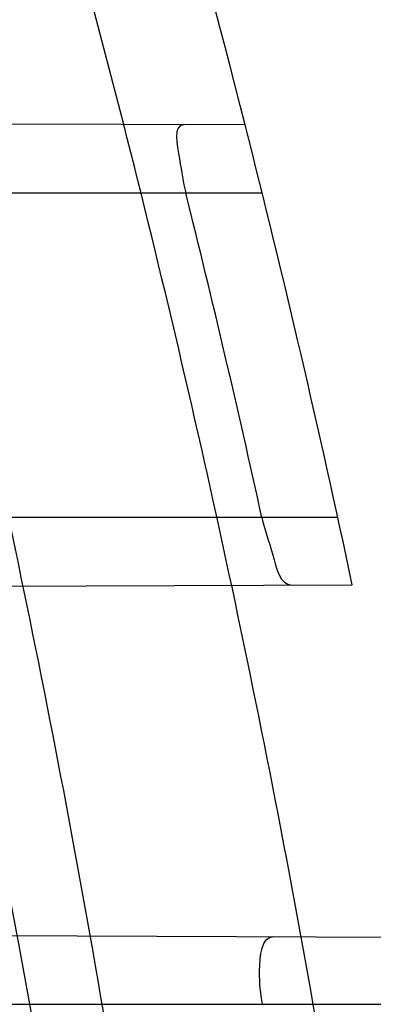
# Model space of a CAD drawing. Header units: millimetres. Extents: x 0 to 297, y 0 to 210.
# Tile 44 of 256: x 141.7453 to 141.76, y 90.9256 to 90.9665. Entities that reach past the tile are written whole.
import ezdxf

# ---------------------------------------------------------------- set-up
doc = ezdxf.new("R2010")
doc.units = ezdxf.units.MM
doc.header["$LTSCALE"] = 16.335
doc.layers.get('0').update_dxf_attribs({"linetype": 'CONTINUOUS'})
for name, color, linetype in [('01_GLOBAL', 7, 'CONTINUOUS'), ('INTFCLR_1', 7, 'CONTINUOUS'), ('INTFCLR_144815', 7, 'CONTINUOUS')]:
    doc.layers.add(name, color=color, linetype=linetype)

msp = doc.modelspace()

# ---------------------------------------------------------------- linework, layer by layer
at = {"color": 7, "linetype": 'Continuous'}
msp.add_circle((142.5788034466, 92.2083412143), 3.42, dxfattribs=at)
at = {"color": 9, "linetype": 'Continuous'}
msp.add_arc((142.5788034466, 92.2083412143), 3.3761688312, 182.9674534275, 267.0325465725, dxfattribs=at)
at = {"layer": '01_GLOBAL', "color": 7, "linetype": 'Continuous'}
msp.add_circle((142.5788034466, 92.2083412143), 3.465, dxfattribs=at)
at = {"layer": 'INTFCLR_1', "color": 9, "linetype": 'Continuous'}
for p, q in [((141.7547052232, 90.96216004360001), (141.7234335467, 90.9622692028)), ((141.7233301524, 90.9593395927), (141.7554119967, 90.9593395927)), ((141.7585536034, 90.94583959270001), (141.7266979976, 90.94583959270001)), ((141.7282450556, 90.94292677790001), (141.7591567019, 90.9430346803)), ((141.7338707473, 90.92848277), (141.8107340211, 90.9282144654)), ((141.7357779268, 90.9255895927), (141.8111227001, 90.9255895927))]:
    msp.add_line(p, q, dxfattribs=at)
at = {"layer": 'INTFCLR_1', "color": 6, "linetype": 'Continuous'}
for centre, radius, start, end in [((141.273551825, 90.84008959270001), 0.5431065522, 270, 90.00000002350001), ((141.273551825, 90.84008959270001), 0.5161422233, 270, 90.00000002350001), ((141.273551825, 90.84008959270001), 0.4963968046, 11.9691311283, 14.2357984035), ((141.2739776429, 90.84009487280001), 0.4928985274, 12.3883355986, 14.0002124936)]:
    msp.add_arc(centre, radius, start, end, dxfattribs=at)
at = {"layer": 'INTFCLR_1', "color": 9, "linetype": 'Continuous'}
for centre, radius, start, end in [((141.273551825, 90.84008959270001), 0.4963968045, 14.2357984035, 17.3348347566), ((141.2778760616, 90.8400895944), 0.475632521, 346.8756062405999, 13.1243934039)]:
    msp.add_arc(centre, radius, start, end, dxfattribs=at)
for points, knots in [([(141.7564146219, 90.67214758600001), (141.7574831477, 90.6750551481), (141.7595771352, 90.68092625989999), (141.7635668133, 90.69283277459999), (141.7700402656, 90.7142045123), (141.7760428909, 90.73928884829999), (141.7800065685, 90.7617077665), (141.7816728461, 90.7731553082), (141.7825328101, 90.7797764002), (141.7845176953, 90.7963988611), (141.7865801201, 90.82480135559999), (141.786249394, 90.85831129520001), (141.7846909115, 90.8800272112), (141.783710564, 90.8900544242), (141.7829887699, 90.8967234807), (141.7807586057, 90.9147232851), (141.7756949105, 90.94354598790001), (141.7683980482, 90.97168599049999), (141.7631787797, 90.98838778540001), (141.7612158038, 90.9943618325), (141.7582294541, 91.0031618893), (141.7514922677, 91.0215597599), (141.7398577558, 91.04856209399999), (141.7266081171, 91.07407256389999), (141.7173713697, 91.0897744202), (141.7130543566, 91.096763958), (141.7101864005, 91.1013200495), (141.7024300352, 91.1133026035), (141.6894327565, 91.1316928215), (141.6713790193, 91.1540805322), (141.6560874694, 91.1708617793), (141.64540551, 91.18158825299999), (141.6394993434, 91.18726746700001), (141.6313044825, 91.1949266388), (141.6198341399, 91.2049554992), (141.6074179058, 91.2146860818), (141.5999877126, 91.21997005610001), (141.5969902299, 91.2219990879), (141.595231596, 91.2231656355), (141.5931919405, 91.2244765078), (141.5909359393, 91.2258549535), (141.5889565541, 91.22699033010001), (141.587260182, 91.2278794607), (141.5858677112, 91.2285262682), (141.5847587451, 91.228921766), (141.5839916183, 91.22910084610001), (141.5833474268, 91.229003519), (141.5832219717, 91.22839726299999), (141.5835311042, 91.22772715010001), (141.5840679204, 91.2267985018), (141.5849352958, 91.22562953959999), (141.5860911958, 91.2242042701), (141.587545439, 91.22253261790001), (141.5892822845, 91.2206136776), (141.5909074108, 91.2188652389), (141.5923395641, 91.21734229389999), (141.5948337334, 91.21470682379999), (141.5989725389, 91.2103803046), (141.6073909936, 91.20154652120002), (141.6165855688, 91.19163585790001), (141.6249614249, 91.18216354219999), (141.6301387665, 91.17614023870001), (141.6384641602, 91.1662523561), (141.6512098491, 91.1502285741), (141.6679191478, 91.126915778), (141.680013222, 91.107884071), (141.6879313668, 91.094337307), (141.6933038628, 91.08480936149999), (141.702572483, 91.0674180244), (141.7149508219, 91.0411554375), (141.7234902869, 91.0192594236), (141.7274621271, 91.00790684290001)], [0, 0, 0, 0, 0.0103790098, 0.0208837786, 0.0420711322, 0.08518383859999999, 0.1071959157, 0.1183352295, 0.1239409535, 0.1295662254, 0.1744257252, 0.2192335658, 0.2417179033, 0.2473538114, 0.2529901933, 0.2641930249, 0.3081221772, 0.3509242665, 0.3614865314, 0.3667493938, 0.3719931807, 0.3926229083, 0.4323809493, 0.4704125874, 0.488853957, 0.4934075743, 0.4979380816, 0.506891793, 0.541232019, 0.5733300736, 0.6031972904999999, 0.6172524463, 0.624045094, 0.6306497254, 0.6548348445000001, 0.6750681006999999, 0.6834748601, 0.6853777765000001, 0.68719583, 0.6905456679, 0.6935010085, 0.6960526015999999, 0.698191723, 0.6999112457, 0.7012080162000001, 0.7020916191, 0.7026257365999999, 0.703100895, 0.7038825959, 0.7050751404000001, 0.7066972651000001, 0.7087491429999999, 0.7112254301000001, 0.7141189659, 0.7174213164, 0.7192231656, 0.7211235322, 0.729579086, 0.7392841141, 0.7620097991, 0.7748694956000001, 0.7816475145, 0.7886215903, 0.818178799, 0.8502213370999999, 0.88468242, 0.8936821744, 0.9027945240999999, 0.9213302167, 0.9597016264, 1, 1, 1, 1]), ([(141.589474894, 91.22708959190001), (141.5901302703, 91.2270894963), (141.5934664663, 91.2257697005), (141.5972968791, 91.2235292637), (141.6010154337, 91.2211904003), (141.6028021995, 91.2200263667), (141.6058484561, 91.21800314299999), (141.6133970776, 91.21273816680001), (141.6260174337, 91.20304741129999), (141.6376862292, 91.1930563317), (141.6460232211, 91.1854269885), (141.6520280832, 91.1797738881), (141.6628847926, 91.1691018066), (141.6784293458, 91.15240674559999), (141.6967876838, 91.1301309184), (141.7100118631, 91.1118246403), (141.7179037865, 91.099896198), (141.7208202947, 91.09536318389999), (141.7252087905, 91.0884116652), (141.734595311, 91.0728013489), (141.748064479, 91.04743455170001), (141.7598995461, 91.0205684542), (141.766753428, 91.0022608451), (141.7697904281, 90.99350690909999), (141.7717861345, 90.9875658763), (141.7770905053, 90.9709626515), (141.7845086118, 90.94298471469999), (141.7896594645, 90.91431187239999), (141.7919274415, 90.89640779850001), (141.7926613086, 90.8897756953), (141.793657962, 90.87980496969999), (141.795242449, 90.8582113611), (141.7955788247, 90.82488434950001), (141.7934815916, 90.79663997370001), (141.7914638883, 90.7801127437), (141.7905895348, 90.7735282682), (141.788895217, 90.7621430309), (141.7848639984, 90.73984187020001), (141.7787596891, 90.71489416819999), (141.7721799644, 90.6936469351), (141.768123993, 90.6818069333), (141.7659952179, 90.6759685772), (141.7649089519, 90.6730772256)], [0, 0, 0, 0, 0.0031306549, 0.0166311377, 0.0214593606, 0.0240790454, 0.0268205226, 0.0389267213, 0.0680356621, 0.1027866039, 0.1122691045, 0.1220183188, 0.1421809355, 0.1849822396, 0.2309158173, 0.2799873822, 0.2927706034, 0.2992370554, 0.3057353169, 0.3320403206, 0.3862319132, 0.4428084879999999, 0.4721383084, 0.4795908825, 0.487069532, 0.5020757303, 0.5628487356, 0.6251729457, 0.6410612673, 0.6490543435, 0.6570463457, 0.6889269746, 0.7524526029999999, 0.8160592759, 0.8240370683, 0.8319876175, 0.8477879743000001, 0.8790177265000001, 0.9402188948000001, 0.970317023, 0.9852457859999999, 1, 1, 1, 1]), ([(141.7274621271, 91.00790684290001), (141.7315912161, 90.9961048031), (141.7390893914, 90.97185256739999), (141.7462276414, 90.94067982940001), (141.7497519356, 90.91986040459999), (141.7511690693, 90.91003879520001), (141.7520562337, 90.903430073), (141.7542266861, 90.88522496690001), (141.7563129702, 90.8552042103), (141.7560193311, 90.8250769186), (141.75492511, 90.80665849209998), (141.7544248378, 90.79993719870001), (141.7535799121, 90.7899339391), (141.7512498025, 90.76863348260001), (141.7458257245, 90.73651859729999), (141.7391945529, 90.7098498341), (141.7346932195, 90.69454437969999), (141.7328673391, 90.6885424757), (141.7295794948, 90.67824709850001), (141.7226337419, 90.6583743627), (141.7115361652, 90.63128552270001), (141.7001192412, 90.60802526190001), (141.6927555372, 90.5944485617), (141.6900841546, 90.589659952), (141.6861147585, 90.582673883), (141.6775648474, 90.56827510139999), (141.6639972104, 90.5475548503), (141.6473654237, 90.5249373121), (141.6353721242, 90.510182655), (141.6284582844, 90.5020841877), (141.6258517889, 90.4990615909), (141.6214530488, 90.49403413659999), (141.6133270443, 90.48498786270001), (141.6044845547, 90.4755649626), (141.5965053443, 90.4672222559), (141.5917239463, 90.4622035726), (141.5879282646, 90.458105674), (141.5854794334, 90.455268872), (141.5841304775, 90.4534756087), (141.5835709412, 90.4525240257), (141.5832318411, 90.4518413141), (141.5833749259, 90.4509528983), (141.5852684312, 90.45133920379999), (141.5873513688, 90.45233756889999), (141.5911230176, 90.4543766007), (141.5947207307, 90.45666834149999), (141.5976748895, 90.4586369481), (141.5995705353, 90.45994039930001), (141.602756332, 90.46217006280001), (141.6078515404, 90.4659004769), (141.6149715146, 90.47143524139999), (141.62561538, 90.4801941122), (141.6351418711, 90.48873792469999), (141.6434777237, 90.4967321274), (141.649452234, 90.502628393), (141.6602195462, 90.51373015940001), (141.6755659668, 90.5310421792), (141.6935858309, 90.5540599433), (141.7064887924, 90.5729162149), (141.7141583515, 90.5851797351), (141.7169899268, 90.589838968), (141.721250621, 90.59698783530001), (141.7303494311, 90.61303956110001), (141.743335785, 90.63909440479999), (141.7522698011, 90.66086912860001), (141.7564146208, 90.6721475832)], [0, 0, 0, 0, 0.0419354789, 0.08505031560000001, 0.1071497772, 0.1127379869, 0.1183317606, 0.1295131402, 0.1742263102, 0.2191466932, 0.230445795, 0.2361065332, 0.241751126, 0.2641147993, 0.3079545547, 0.3508736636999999, 0.3561840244, 0.3614616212, 0.3719139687, 0.3924297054, 0.4320526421, 0.4700131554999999, 0.4792642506, 0.483852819, 0.4884035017, 0.5062126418, 0.5400088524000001, 0.5714206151, 0.6003317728, 0.6037560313, 0.6071340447, 0.6137178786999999, 0.6261602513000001, 0.6479155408, 0.6570536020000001, 0.6648783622, 0.6711643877, 0.6757843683, 0.6774462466, 0.6786751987, 0.6794900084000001, 0.6799813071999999, 0.6813020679, 0.6842478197, 0.6888651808, 0.6950795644, 0.6987591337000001, 0.70073729, 0.7027989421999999, 0.7117993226, 0.7219139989, 0.7330405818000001, 0.7580265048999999, 0.7648041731, 0.7717766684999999, 0.7861782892, 0.816667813, 0.8493175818, 0.8841610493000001, 0.8932352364, 0.8978283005, 0.9024468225, 0.9211469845, 0.9596997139, 1, 1, 1, 1]), ([(141.5894748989, 90.4530895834), (141.5892979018, 90.4530896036), (141.5888645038, 90.453175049), (141.5888868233, 90.45395412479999), (141.5893505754, 90.4547556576), (141.5901524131, 90.4559470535), (141.5913747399, 90.4574296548), (141.5929802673, 90.4592514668), (141.5949656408, 90.4613878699), (141.5971947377, 90.4637206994), (141.5996190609, 90.4662163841), (141.6031782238, 90.46985252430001), (141.6105296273, 90.4773399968), (141.6195432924, 90.486704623), (141.6278287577, 90.4956995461), (141.6323134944, 90.500698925), (141.6349707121, 90.50370456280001), (141.642015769, 90.5117541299), (141.6542358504, 90.5264206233), (141.6711890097, 90.54891642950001), (141.6850238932, 90.56953556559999), (141.6937443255, 90.58386952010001), (141.6977917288, 90.5908225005), (141.7005148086, 90.5955870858), (141.7080176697, 90.6090898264), (141.7196527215, 90.63222718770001), (141.7309710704, 90.65919529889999), (141.7380553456, 90.6789827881), (141.7414080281, 90.689232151), (141.74326968, 90.6952065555), (141.7478571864, 90.7104352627), (141.754617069, 90.7369742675), (141.7601493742, 90.7689508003), (141.7625257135, 90.7901596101), (141.7633872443, 90.80011831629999), (141.7638973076, 90.8068091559), (141.7650129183, 90.8251434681), (141.7653124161, 90.8551382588), (141.7631848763, 90.8850242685), (141.7609722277, 90.9031442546), (141.7600677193, 90.9097228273), (141.758622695, 90.9195008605), (141.7550282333, 90.9402318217), (141.7477475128, 90.9712699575), (141.7401050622, 90.9953997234), (141.7358975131, 91.00714062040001)], [0, 0, 0, 0, 0.0008731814, 0.0017184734, 0.0032338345, 0.0055641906, 0.008732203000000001, 0.0127298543, 0.0175349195, 0.0231216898, 0.028646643, 0.0346996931, 0.0482229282, 0.0804128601, 0.09881585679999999, 0.1085510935, 0.1135452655, 0.1186072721, 0.1613234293, 0.207686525, 0.2575125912, 0.2837456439, 0.2904463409, 0.297201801, 0.3108185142, 0.3666506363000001, 0.4248611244, 0.4549770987, 0.470314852, 0.4780577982, 0.4858479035, 0.548777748, 0.6130125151, 0.6457681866, 0.6540348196, 0.6623247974, 0.6788712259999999, 0.7446474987, 0.8101274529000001, 0.8265054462, 0.8346996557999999, 0.8428862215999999, 0.8752668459, 0.9384715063, 1, 1, 1, 1])]:
    msp.add_open_spline(points, degree=3, knots=knots, dxfattribs=at)
at = {"layer": 'INTFCLR_1', "color": 6, "linetype": 'Continuous'}
for points, knots in [([(141.6277114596, 91.22708959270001), (141.62722335, 91.22708959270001), (141.6272941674, 91.2251154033), (141.6286240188, 91.2237135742), (141.6303773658, 91.2209404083), (141.6330579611, 91.2176754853), (141.636536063, 91.21338186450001), (141.6409148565, 91.2081556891), (141.6460561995, 91.2020006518), (141.6515635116, 91.19533394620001), (141.6570035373, 91.1886267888), (141.6620669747, 91.18224014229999), (141.6667156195, 91.1762455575), (141.6709428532, 91.17066993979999), (141.6747632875, 91.16552206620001), (141.678203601, 91.1607902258), (141.6812975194, 91.15645408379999), (141.684076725, 91.1524886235), (141.6865629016, 91.14888322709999), (141.6887839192, 91.1456142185), (141.6907670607, 91.14265455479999), (141.6925435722, 91.139969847), (141.6941233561, 91.1375556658), (141.6955259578, 91.1353899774), (141.6967707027, 91.1334503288), (141.6978866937, 91.13169669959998), (141.6988796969, 91.1301244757), (141.6997620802, 91.12871811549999), (141.7005836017, 91.12740101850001), (141.7014128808, 91.12606327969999), (141.7023097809, 91.1246072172), (141.7032931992, 91.12299941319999), (141.7043734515, 91.121219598), (141.7055619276, 91.1192446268), (141.706875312, 91.1170411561), (141.7083246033, 91.11458304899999), (141.7099237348, 91.11183694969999), (141.7116817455, 91.10877663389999), (141.7136163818, 91.10535704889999), (141.7157436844, 91.1015316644), (141.7180830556, 91.0972414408), (141.7206593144, 91.0924115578), (141.7234900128, 91.0869698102), (141.726590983, 91.0808326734), (141.7299816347, 91.0738979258), (141.7336899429, 91.06602274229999), (141.7377398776, 91.05703497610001), (141.7421529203, 91.0467148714), (141.7469453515, 91.0347982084), (141.7521299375, 91.02090744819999), (141.7576364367, 91.0047235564), (141.7631009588, 90.9866925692), (141.7681397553, 90.9675743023), (141.7724835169, 90.948235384), (141.7760959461, 90.928843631), (141.7789762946, 90.9094758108), (141.7811396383, 90.8901288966), (141.78259316, 90.8708485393), (141.7833500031, 90.85161596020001), (141.7834187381, 90.8324615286), (141.782807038, 90.8133676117), (141.7815194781, 90.7943366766), (141.7795595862, 90.7753839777), (141.7769236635, 90.75647136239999), (141.7736112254, 90.7376240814), (141.7696058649, 90.7188012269), (141.7649044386, 90.700026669), (141.7595680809, 90.6815608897), (141.7539109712, 90.6643011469), (141.7483372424, 90.6489785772), (141.7431614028, 90.6358921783), (141.7384031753, 90.6246472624), (141.7340415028, 90.6149110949), (141.7300563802, 90.60642995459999), (141.7264192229, 90.5989959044), (141.7231040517, 90.5924542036), (141.7200858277, 90.5866790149), (141.7173473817, 90.581575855), (141.7148681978, 90.57706222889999), (141.7126227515, 90.5730569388), (141.7105887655, 90.5694929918), (141.7087453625, 90.56631374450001), (141.7070795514, 90.563481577), (141.705579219, 90.560962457), (141.7042282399, 90.55871863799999), (141.7030062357, 90.55670860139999), (141.701896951, 90.554899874), (141.7008702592, 90.5532389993), (141.6998448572, 90.5515926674), (141.698741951, 90.54983502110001), (141.697495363, 90.547864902), (141.6960930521, 90.5456696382), (141.6945138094, 90.5432229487), (141.6927331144, 90.5404962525), (141.6907308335, 90.5374685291), (141.6884841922, 90.5341192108), (141.6859642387, 90.5304209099), (141.6831423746, 90.52634758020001), (141.6799866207, 90.5218758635), (141.6764721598, 90.51699345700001), (141.6725652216, 90.5116795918), (141.668231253, 90.50591584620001), (141.6634587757, 90.49971750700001), (141.6582464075, 90.493104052), (141.6526341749, 90.48615232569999), (141.646910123, 90.4792048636), (141.6415439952, 90.4727739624), (141.6369559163, 90.4673043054), (141.633315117, 90.4628207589), (141.6305101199, 90.4594209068), (141.6286771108, 90.45653647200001), (141.6273060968, 90.45510292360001), (141.6272194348, 90.45308959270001), (141.6277114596, 90.45308959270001)], [0, 0, 0, 0, 0.0017146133, 0.0041239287, 0.0077631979, 0.0127375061, 0.019147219, 0.0271011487, 0.0367138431, 0.0473099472, 0.0574795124, 0.0670486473, 0.07593967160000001, 0.0841262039, 0.0916267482, 0.0984583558, 0.1046766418, 0.1103381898, 0.1154683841, 0.1200606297, 0.1242209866, 0.1279830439, 0.1313690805, 0.1343557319, 0.1370466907, 0.1394649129, 0.141657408, 0.1435788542, 0.1452969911, 0.147110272, 0.1491076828, 0.1513042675, 0.1537308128, 0.1564212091, 0.1594011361, 0.1627417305, 0.1664450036, 0.1705638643, 0.1751393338, 0.1802462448, 0.1859394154, 0.1923045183, 0.1994748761, 0.2074861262, 0.2164579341, 0.2265900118, 0.2380620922, 0.2510852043, 0.2660147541, 0.2831767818, 0.3031618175, 0.3260557, 0.3493456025, 0.3725974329, 0.3956655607, 0.4186206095, 0.4413650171, 0.4640353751, 0.4865253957, 0.5089623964, 0.531306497, 0.5536180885, 0.5759523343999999, 0.598223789, 0.6206818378, 0.6431588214, 0.6658101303, 0.6886542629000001, 0.710664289, 0.7296002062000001, 0.7459208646, 0.7600932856, 0.7724882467, 0.7833944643, 0.793008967, 0.8015592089, 0.8091555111, 0.8158987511, 0.8219029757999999, 0.8272448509, 0.832028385, 0.8363175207, 0.8401542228, 0.8435703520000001, 0.8466171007, 0.8493545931, 0.8518335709, 0.8540704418, 0.8562135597, 0.8586467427, 0.8613594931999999, 0.864403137, 0.8677972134, 0.87158895, 0.8758429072, 0.8805481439, 0.8857559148, 0.8915631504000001, 0.8979547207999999, 0.9049814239, 0.9126947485, 0.9211229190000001, 0.9303127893, 0.9401736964, 0.9507020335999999, 0.9616958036, 0.9717974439, 0.9801138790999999, 0.9868020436, 0.9920080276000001, 0.9957951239, 0.9982716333, 1, 1, 1, 1]), ([(141.6277114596, 90.45308959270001), (141.628171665, 90.45308959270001), (141.6293857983, 90.4535584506), (141.6315047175, 90.4546851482), (141.6344755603, 90.4566024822), (141.6382959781, 90.45932618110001), (141.6430293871, 90.46297042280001), (141.6486619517, 90.46758769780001), (141.6548706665, 90.47298156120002), (141.6611699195, 90.47874448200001), (141.6671157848, 90.4844418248), (141.6725640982, 90.4898702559), (141.6775235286, 90.49499331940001), (141.6820174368, 90.4997851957), (141.6860792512, 90.50424019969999), (141.6897364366, 90.50835687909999), (141.6930192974, 90.51213812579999), (141.695970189, 90.5156093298), (141.6986132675, 90.51877794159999), (141.7009775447, 90.5216603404), (141.7030883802, 90.5242738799), (141.7049778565, 90.526646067), (141.7066938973, 90.528827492), (141.7083843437, 90.53100071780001), (141.7101852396, 90.53334413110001), (141.7120971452, 90.53586602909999), (141.7139888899, 90.53839686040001), (141.7158471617, 90.5409158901), (141.7177807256, 90.5435730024), (141.719921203, 90.54655873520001), (141.7223135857, 90.5499520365), (141.7249869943, 90.55381783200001), (141.7279695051, 90.558226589), (141.7312859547, 90.56325135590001), (141.7349620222, 90.56898214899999), (141.739037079, 90.5755449), (141.7435494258, 90.58308452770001), (141.7485344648, 90.591778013), (141.7540294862, 90.6018595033), (141.760066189, 90.61360340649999), (141.766684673, 90.62742065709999), (141.7737557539, 90.64350792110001), (141.780825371, 90.6613597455), (141.7874356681, 90.68018148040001), (141.7933066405, 90.6992600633), (141.7983875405, 90.71840914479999), (141.8026952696, 90.7376081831), (141.8062277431, 90.7567556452), (141.8090134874, 90.77590353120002), (141.811058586, 90.7949702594), (141.8123825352, 90.81398619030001), (141.8129971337, 90.83293247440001), (141.8129122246, 90.8518123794), (141.8121342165, 90.87063713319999), (141.8106673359, 90.8893947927), (141.8085112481, 90.9080934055), (141.8056642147, 90.9267302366), (141.8021262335, 90.9452767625), (141.7978831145, 90.9637745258), (141.7929277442, 90.9822003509), (141.7872355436, 91.0005755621), (141.7808222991, 91.0188067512), (141.7739442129, 91.03620618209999), (141.7670434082, 91.0519657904), (141.7605810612, 91.0655293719), (141.7546880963, 91.07706645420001), (141.7493295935, 91.08696962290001), (141.7444701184, 91.0955139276), (141.7400702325, 91.1029297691), (141.7360941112, 91.1093927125), (141.7325006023, 91.1150506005), (141.7292596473, 91.12001098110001), (141.726339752, 91.12437206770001), (141.7237187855, 91.128203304), (141.7213647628, 91.13157857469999), (141.7192605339, 91.1345456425), (141.717372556, 91.1371689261), (141.7156764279, 91.13949490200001), (141.7140548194, 91.1416921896), (141.7123690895, 91.1439503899), (141.7105117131, 91.1464071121), (141.7085985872, 91.1489024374), (141.7066793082, 91.1513715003), (141.7047357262, 91.15383994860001), (141.7026024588, 91.1565116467), (141.7002196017, 91.15944934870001), (141.69755058, 91.1626834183), (141.6945697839, 91.1662275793), (141.6912418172, 91.1701004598), (141.6875371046, 91.1743119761), (141.6834171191, 91.178874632), (141.6788518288, 91.1837864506), (141.6738154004, 91.18903530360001), (141.6682758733, 91.1946010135), (141.6622344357, 91.2004349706), (141.6557918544, 91.2063757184), (141.6493931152, 91.21197413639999), (141.6435362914, 91.2168073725), (141.6386043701, 91.22062540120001), (141.6346411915, 91.223465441), (141.6315795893, 91.22545094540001), (141.6294126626, 91.22660901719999), (141.6281767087, 91.22708959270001), (141.6277114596, 91.22708959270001)], [0, 0, 0, 0, 0.0015510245, 0.0042404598, 0.008161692, 0.0134191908, 0.0200669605, 0.0282845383, 0.0379646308, 0.04778133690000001, 0.0570562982, 0.0657163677, 0.0737008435, 0.0810864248, 0.08785639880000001, 0.09401872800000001, 0.09964461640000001, 0.1047327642, 0.1093734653, 0.1135510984, 0.1172970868, 0.1206958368, 0.1237721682, 0.1266512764, 0.1299751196, 0.1337328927, 0.1373171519, 0.1406241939, 0.1442827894, 0.1483924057, 0.1530055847, 0.1582756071, 0.1642330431, 0.1709447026, 0.1785661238, 0.1871788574, 0.1969791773, 0.2081785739, 0.2209513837, 0.2356728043, 0.2526768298, 0.2725784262, 0.2948857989, 0.3173719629, 0.3397942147, 0.362144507, 0.3841260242, 0.4060931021, 0.4277499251, 0.4493238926, 0.4707068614, 0.4919794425, 0.5131973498, 0.5343237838, 0.5554641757, 0.5765947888, 0.5977467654, 0.6189899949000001, 0.6402145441, 0.6616941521, 0.6832817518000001, 0.7050322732, 0.7268136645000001, 0.7463228, 0.7630041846, 0.7774428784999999, 0.7899800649, 0.8009502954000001, 0.8105690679, 0.8190401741, 0.8265233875, 0.8331581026, 0.8390096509, 0.8442114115, 0.8488026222, 0.8528784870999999, 0.8564706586, 0.8596954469, 0.8625805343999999, 0.8656744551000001, 0.8691928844, 0.8729603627, 0.8762716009, 0.879732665, 0.8835489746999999, 0.8877941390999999, 0.8924809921, 0.8976810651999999, 0.9034017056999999, 0.9096904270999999, 0.916584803, 0.9241199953, 0.932290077, 0.9411002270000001, 0.9505839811, 0.960593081, 0.9706330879, 0.9792338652, 0.9861845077, 0.991642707, 0.9956806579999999, 0.9984319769, 1, 1, 1, 1]), ([(141.7521667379, 90.9621689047), (141.751688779, 90.9621705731), (141.7520376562, 90.9605105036), (141.7521189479, 90.9598031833), (141.7522345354, 90.9593395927)], [0, 0, 0, 0, 0.5000934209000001, 1, 1, 1, 1]), ([(141.7553995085, 90.94583959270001), (141.7555154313, 90.94531183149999), (141.755840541, 90.9444961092), (141.7561499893, 90.9430241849), (141.7566457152, 90.94302591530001)], [0, 0, 0, 0, 0.5215301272, 1, 1, 1, 1]), ([(141.7554249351, 90.9255895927), (141.75534305, 90.9260505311), (141.7552483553, 90.9268514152), (141.755379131, 90.92840769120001), (141.7558903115, 90.92840590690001)], [0, 0, 0, 0, 0.4780319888, 1, 1, 1, 1])]:
    msp.add_open_spline(points, degree=3, knots=knots, dxfattribs=at)
at = {"layer": 'INTFCLR_144815', "color": 6, "linetype": 'Continuous'}
for radius in [0.5743020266, 0.5472855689]:
    msp.add_circle((141.273551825, 90.84008959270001), radius, dxfattribs=at)
for radius, start, end in [(0.7917112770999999, 313.9937911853, 154.5150993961), (0.7647112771, 312.9543589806, 154.5144414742), (0.73941501, 282.2440355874, 71.2863570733), (0.5834285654, 308.490992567, 51.50900743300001), (0.6104450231, 316.9838592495, 43.0161407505), (0.5760164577, 313.9992414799, 46.00075850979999)]:
    msp.add_arc((141.273551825, 90.84008959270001), radius, start, end, dxfattribs=at)
at = {"layer": 'INTFCLR_144815', "color": 9, "linetype": 'Continuous'}
for centre, radius, start, end in [((141.273551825, 90.84008959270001), 0.7345008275, 292.4997540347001, 54.0964566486), ((141.2735550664, 90.84009111), 0.6625959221, 292.4997540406, 54.09645665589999), ((141.2735749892, 90.84009512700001), 0.6513931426, 311.2505121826, 48.7494878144), ((141.2735518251, 90.84008959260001), 0.5937131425, 314.0862202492, 45.9137797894), ((141.273551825, 90.84008959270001), 0.5795156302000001, 313.8592910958, 46.1407088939), ((141.273551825, 90.84008959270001), 0.5757241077, 314.0319604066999, 45.9680396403)]:
    msp.add_arc(centre, radius, start, end, dxfattribs=at)
at = {"layer": 'INTFCLR_144815', "color": 6, "linetype": 'Continuous'}
for points, knots in [([(141.8173538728, 90.8400895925), (141.8173538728, 90.8429179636), (141.8173118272, 90.8485754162), (141.8171225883, 90.85706124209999), (141.8168070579, 90.8655470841), (141.8163650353, 90.87403295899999), (141.8157962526, 90.88251870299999), (141.8151003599, 90.891004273), (141.8142769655, 90.8994892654), (141.8133255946, 90.9079734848), (141.8122457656, 90.91645624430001), (141.8110369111, 90.9249371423), (141.8096985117, 90.9334151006), (141.8082299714, 90.94188934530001), (141.8066308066, 90.95035831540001), (141.8049004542, 90.9588208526), (141.8030385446, 90.9672748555), (141.80104466, 90.9757185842), (141.7989186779, 90.98414922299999), (141.7966604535, 90.9925643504), (141.7942702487, 91.0009603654), (141.7917483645, 91.0093340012), (141.789095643, 91.01768070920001), (141.7863130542, 91.02599619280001), (141.7834022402, 91.03427485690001), (141.7803651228, 91.0425111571), (141.7772043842, 91.0506984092), (141.7739232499, 91.0588295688), (141.7705257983, 91.06689663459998), (141.767016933, 91.07489092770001), (141.763402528, 91.0828029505), (141.7596895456, 91.09062233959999), (141.7558861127, 91.0983379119), (141.7520015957, 91.10593770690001), (141.7480466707, 91.1134090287), (141.744033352, 91.1207385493), (141.7399749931, 91.1279124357), (141.7358862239, 91.13491655), (141.7317828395, 91.1417366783), (141.7276816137, 91.148358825), (141.7236000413, 91.1547695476), (141.7195560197, 91.1609563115), (141.7155674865, 91.1669078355), (141.7116520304, 91.17261441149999), (141.7078264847, 91.17806819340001), (141.7041065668, 91.1832633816), (141.7005065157, 91.1881963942), (141.6970389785, 91.19286569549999), (141.6937149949, 91.1972715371), (141.690544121, 91.20141556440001), (141.6875338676, 91.20530135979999), (141.6846894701, 91.2089345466), (141.6820136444, 91.2123229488), (141.6795073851, 91.21547549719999), (141.6771704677, 91.2184015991), (141.6750020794, 91.22111039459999), (141.6730008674, 91.22361076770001), (141.6711651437, 91.22591115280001), (141.669493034, 91.2280194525), (141.6679826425, 91.2299427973), (141.666632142, 91.23168780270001), (141.6654391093, 91.2332604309), (141.6644023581, 91.2346669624), (141.6635160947, 91.2359113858), (141.6627882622, 91.2370028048), (141.6621863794, 91.2379330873), (141.6617182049, 91.2388949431), (141.6610997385, 91.2396961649), (141.6615040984, 91.2405846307), (141.6617698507, 91.240589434)], [0, 0, 0, 0, 0.0193136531, 0.0386315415, 0.05795820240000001, 0.0772974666, 0.0966541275, 0.1160313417, 0.1354339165, 0.1548642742, 0.1743271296, 0.1938240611, 0.2133596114, 0.2329339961, 0.2525510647, 0.2722100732, 0.2919141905, 0.3116608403, 0.3314519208, 0.351283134, 0.3711547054, 0.3910601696, 0.4109974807, 0.4309575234, 0.4509352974, 0.4709189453, 0.4908990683, 0.5108615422, 0.5307908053, 0.5506690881, 0.5704756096, 0.5901867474, 0.6097758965, 0.6292133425, 0.6484663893, 0.6674992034, 0.6862731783, 0.7047472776, 0.7228785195, 0.7406226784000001, 0.7579352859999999, 0.7747726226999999, 0.7910927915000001, 0.8068568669, 0.8220298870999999, 0.8365818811, 0.8504883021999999, 0.8637310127, 0.8762964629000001, 0.8881752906, 0.8993620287, 0.9098612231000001, 0.9196832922, 0.928844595, 0.9373624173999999, 0.9452545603, 0.952538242, 0.9592315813, 0.9653514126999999, 0.970913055, 0.9759307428, 0.980418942, 0.9843915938, 0.9878631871, 0.9908472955, 0.9933569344, 0.9954053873, 0.9981850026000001, 1, 1, 1, 1]), ([(141.6746009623, 90.43958975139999), (141.6743294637, 90.43959473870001), (141.6739346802, 90.44051627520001), (141.6745467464, 90.4413356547), (141.6750158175, 90.4423304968), (141.6756162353, 90.44328992), (141.6763427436, 90.4444157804), (141.6772268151, 90.4456987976), (141.6782605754, 90.44714833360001), (141.6794495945, 90.44876833), (141.6807951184, 90.4505653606), (141.6822994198, 90.4525454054), (141.6839649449, 90.45471611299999), (141.6857956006, 90.45708743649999), (141.6877946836, 90.4596693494), (141.6899625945, 90.4624689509), (141.6922956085, 90.46548894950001), (141.6947877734, 90.46873001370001), (141.6974360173, 90.4721973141), (141.7002434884, 90.4759050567), (141.7032142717, 90.479869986), (141.7063442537, 90.4840993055), (141.7096232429, 90.48859288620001), (141.7130388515, 90.4933481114), (141.7165811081, 90.4983662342), (141.7202374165, 90.50364521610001), (141.7239937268, 90.50918105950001), (141.7278347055, 90.5149677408), (141.731743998, 90.52099726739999), (141.735704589, 90.5272598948), (141.7396991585, 90.53374437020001), (141.7437104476, 90.540438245), (141.7477216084, 90.5473282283), (141.7517165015, 90.5544005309), (141.7556799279, 90.56164117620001), (141.7595977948, 90.56903626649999), (141.7634572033, 90.57657217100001), (141.767246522, 90.5842357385), (141.7709553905, 90.5920144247), (141.7745746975, 90.5998964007), (141.7780965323, 90.60787062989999), (141.7815140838, 90.6159268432), (141.7848215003, 90.6240554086), (141.7880144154, 90.63224886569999), (141.7910827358, 90.6404831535), (141.7940232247, 90.64874868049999), (141.7968372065, 90.6570474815), (141.7995279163, 90.6653897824), (141.8020958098, 90.6737784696), (141.8045374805, 90.68220316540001), (141.8068514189, 90.6906590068), (141.8090350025, 90.6991353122), (141.811086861, 90.7076240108), (141.8130074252, 90.7161235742), (141.8147973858, 90.72463376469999), (141.8164574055, 90.7331545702), (141.8179878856, 90.74168503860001), (141.8193889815, 90.750222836), (141.8206608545, 90.75876512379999), (141.8218038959, 90.7673101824), (141.8228186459, 90.77585753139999), (141.8237055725, 90.7844065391), (141.8244651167, 90.7929567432), (141.8250976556, 90.80150752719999), (141.8256035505, 90.8100588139), (141.825983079, 90.8186102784), (141.8262364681, 90.8271620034), (141.8263638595, 90.8357137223), (141.8263653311, 90.8442655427), (141.8262408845, 90.8528172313), (141.825990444, 90.8613689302), (141.8256138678, 90.8699203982), (141.8251109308, 90.8784716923), (141.8244813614, 90.887022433), (141.8237248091, 90.89557247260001), (141.8228408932, 90.9041213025), (141.821829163, 90.912668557), (141.8206891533, 90.9212135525), (141.8194203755, 90.92975547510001), (141.8180223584, 90.9382932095), (141.8164946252, 90.9468255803), (141.8148367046, 90.9553513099), (141.8130483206, 90.963868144), (141.8111294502, 90.9723729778), (141.8090801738, 90.9808627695), (141.8069004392, 90.98933536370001), (141.8045900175, 90.9977893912), (141.8021489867, 91.00622242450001), (141.7995780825, 91.01463013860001), (141.7968786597, 91.02300697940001), (141.794052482, 91.0313470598), (141.7911015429, 91.0396447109), (141.7880284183, 91.0478935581), (141.7848363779, 91.0560864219), (141.7815294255, 91.0642154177), (141.7781123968, 91.07227190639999), (141.7745910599, 91.08024645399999), (141.7709722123, 91.0881288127), (141.7672637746, 91.0959079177), (141.7634748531, 91.1035719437), (141.7596157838, 91.11110838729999), (141.7556981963, 91.11850409), (141.7517349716, 91.12574544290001), (141.7477402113, 91.1328185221), (141.7437291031, 91.139709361), (141.7397177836, 91.14640416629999), (141.7357230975, 91.1528896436), (141.7317622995, 91.15915334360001), (141.7278527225, 91.165183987), (141.7240113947, 91.17097180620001), (141.7202546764, 91.17650879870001), (141.7165979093, 91.18178892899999), (141.7130551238, 91.18680822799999), (141.7096387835, 91.1915648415), (141.7063596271, 91.1960589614), (141.7032265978, 91.2002926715), (141.7002468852, 91.2042696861), (141.6974259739, 91.20799513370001), (141.6947677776, 91.2114752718), (141.6922747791, 91.2147172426), (141.689948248, 91.21772876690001), (141.6877884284, 91.2205179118), (141.6857947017, 91.2230929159), (141.6839658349, 91.225461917), (141.6823001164, 91.22763286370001), (141.6807955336, 91.2296132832), (141.6794499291, 91.23141037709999), (141.6782609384, 91.2330304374), (141.6772266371, 91.234480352), (141.6763438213, 91.235762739), (141.6756133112, 91.23689083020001), (141.6750243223, 91.237843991), (141.6745991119, 91.2386960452), (141.6741632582, 91.23944360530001), (141.6741898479, 91.240581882), (141.6746009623, 91.240589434)], [0, 0, 0, 0, 0.0009311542, 0.0023661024, 0.0034197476, 0.004708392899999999, 0.006238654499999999, 0.0080169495, 0.0100497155, 0.0123440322, 0.0149074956, 0.0177478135, 0.0208710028, 0.0242896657, 0.0280205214, 0.0320682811, 0.0364316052, 0.0411066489, 0.04608797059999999, 0.0513925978, 0.0570544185, 0.0630770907, 0.069434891, 0.0761294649, 0.08315356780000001, 0.09049758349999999, 0.0981493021, 0.1060937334, 0.1143137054, 0.1227901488, 0.1315025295, 0.1404294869, 0.1495493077, 0.1588404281, 0.1682819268, 0.1778537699, 0.1875370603, 0.197314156, 0.207168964, 0.217086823, 0.2270545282, 0.2370604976, 0.2470942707, 0.2571461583, 0.2672135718, 0.2772260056, 0.2872285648, 0.2972614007, 0.3072826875, 0.3173107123, 0.3273382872, 0.3373435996, 0.3473246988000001, 0.3572841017, 0.367223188, 0.3771444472, 0.387051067, 0.3969410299, 0.4068119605, 0.4166652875, 0.4265028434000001, 0.4363264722, 0.4461370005, 0.4559367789, 0.4657270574, 0.4755104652, 0.4852884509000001, 0.4950636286, 0.5048374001, 0.5146124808, 0.5243903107, 0.5341735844, 0.5439637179, 0.5537632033, 0.5635732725, 0.5733961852, 0.5832332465, 0.5930862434, 0.6029564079, 0.6128446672, 0.6227518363, 0.6326790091, 0.6426268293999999, 0.6525927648, 0.6625749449, 0.6725742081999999, 0.6825911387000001, 0.6926266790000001, 0.7026779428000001, 0.7127386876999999, 0.7228052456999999, 0.7328732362, 0.7429368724, 0.7529895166, 0.7630233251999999, 0.7730292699, 0.7829971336, 0.7929151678, 0.8027701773, 0.8125475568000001, 0.8222311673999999, 0.8318035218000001, 0.8412455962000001, 0.8505374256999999, 0.8596580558, 0.8685859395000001, 0.8772993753, 0.8857769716, 0.8939982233, 0.9019439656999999, 0.9095970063, 0.9169424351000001, 0.9239679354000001, 0.9306640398, 0.9370242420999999, 0.9430448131, 0.9487246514, 0.9540648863, 0.9590688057, 0.9637413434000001, 0.9680887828, 0.9721183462, 0.9758379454, 0.9792560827, 0.9823810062, 0.9852211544, 0.9877847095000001, 0.9900792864, 0.992112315, 0.993890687, 0.995421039, 0.9967097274, 0.9977633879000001, 0.9985900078, 1, 1, 1, 1]), ([(141.6367999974, 91.22708959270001), (141.6364399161, 91.22708959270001), (141.6363255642, 91.2257295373), (141.6372569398, 91.2246598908), (141.63838536, 91.2227304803), (141.640177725, 91.22043632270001), (141.6424921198, 91.21746939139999), (141.6453817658, 91.2139362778), (141.6488464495, 91.20973608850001), (141.6528933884, 91.2048489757), (141.6575677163, 91.199162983), (141.6628623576, 91.1926298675), (141.6687637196, 91.1851889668), (141.6752395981, 91.1767911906), (141.6822044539, 91.1674440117), (141.6895907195, 91.157123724), (141.6972639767, 91.1458992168), (141.7051198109, 91.13380263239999), (141.7130153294, 91.12094050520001), (141.7208404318, 91.1073882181), (141.7284773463, 91.0932606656), (141.7358420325, 91.0786403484), (141.7428534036, 91.06363170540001), (141.7494631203, 91.0482979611), (141.755622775, 91.03272547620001), (141.7613102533, 91.0169574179), (141.7665038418, 91.0010528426), (141.7711928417, 90.98505273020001), (141.7753772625, 90.9689752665), (141.7790480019, 90.9528793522), (141.7822197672, 90.9367335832), (141.7848866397, 90.9206013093), (141.7870606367, 90.9044473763), (141.7887417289, 90.888322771), (141.7899368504, 90.8722155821), (141.7906506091, 90.85614051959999), (141.7908088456, 90.8454361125), (141.7908088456, 90.84008959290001)], [0, 0, 0, 0, 0.0025344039, 0.005901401, 0.0109295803, 0.0177704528, 0.0265540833, 0.0373505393, 0.04991676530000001, 0.0648695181, 0.0820131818, 0.1017234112, 0.1240566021, 0.1488553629, 0.1763609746, 0.2060970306, 0.2381748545, 0.2720515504, 0.3076064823, 0.3443876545, 0.3821831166, 0.4206251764, 0.4595934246, 0.4987613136, 0.5381325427, 0.5774437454, 0.6167240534, 0.6558745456, 0.6947773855, 0.7336358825, 0.7720551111, 0.8105726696, 0.8487051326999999, 0.8867612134, 0.9246626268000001, 0.9623689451, 1, 1, 1, 1]), ([(141.6876600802, 91.22708959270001), (141.6873876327, 91.22708959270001), (141.6869901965, 91.2261607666), (141.6875708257, 91.2253271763), (141.6880138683, 91.224310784), (141.6885845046, 91.22333053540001), (141.6892758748, 91.22218000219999), (141.6901180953, 91.2208688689), (141.6911032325, 91.2193879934), (141.6922361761, 91.21773389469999), (141.693517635, 91.2159004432), (141.6949495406, 91.213881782), (141.696533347, 91.21167127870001), (141.6982702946, 91.2092621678), (141.7001613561, 91.20664723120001), (141.702206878, 91.20381933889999), (141.7044067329, 91.2007711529), (141.7067598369, 91.1974957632), (141.7092643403, 91.193986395), (141.7119171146, 91.1902371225), (141.7147138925, 91.18624270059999), (141.7176489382, 91.1819990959), (141.7207150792, 91.1775035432), (141.7239035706, 91.17275489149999), (141.7272041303, 91.1677537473), (141.7306050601, 91.1625025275), (141.7340933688, 91.1570055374), (141.737654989, 91.1512689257), (141.7412750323, 91.1453005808), (141.7449380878, 91.1391099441), (141.7486285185, 91.1327077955), (141.7523307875, 91.12610594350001), (141.7560297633, 91.1193168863), (141.759710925, 91.11235358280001), (141.7633605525, 91.10522919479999), (141.7669658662, 91.0979568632), (141.7705151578, 91.0905494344), (141.7739978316, 91.08301930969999), (141.7774044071, 91.0753783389), (141.7807265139, 91.06763769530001), (141.7839568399, 91.0598078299), (141.7870890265, 91.0518985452), (141.7901177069, 91.0439187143), (141.7930382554, 91.0358767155), (141.7958469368, 91.02777984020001), (141.7985405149, 91.0196351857), (141.8011165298, 91.0114486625), (141.8035728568, 91.0032261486), (141.8059080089, 90.9949723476), (141.8081207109, 90.9866920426), (141.8102101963, 90.97838888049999), (141.8121758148, 90.9700666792), (141.814017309, 90.9617281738), (141.8157344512, 90.95337641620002), (141.8173273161, 90.9450134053), (141.8187959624, 90.93664150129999), (141.8201406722, 90.9282620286), (141.8213616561, 90.9198768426), (141.8224592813, 90.9114868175), (141.823433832, 90.90309336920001), (141.8242856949, 90.8946969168), (141.8250151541, 90.8862985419), (141.8256225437, 90.8778984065), (141.8261081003, 90.8694973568), (141.8264720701, 90.8610953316), (141.826714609, 90.8526929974), (141.8268358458, 90.84429018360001), (141.8268358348, 90.8358874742), (141.8267145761, 90.82748467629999), (141.8264720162, 90.8190823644), (141.8261080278, 90.8106804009), (141.8256224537, 90.8022794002), (141.8250150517, 90.79387936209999), (141.8242855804, 90.78548105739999), (141.823433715, 90.7770847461), (141.8224591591, 90.7686913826), (141.8213615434, 90.7603015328), (141.8201405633, 90.7519164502), (141.818795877, 90.7435371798), (141.8173272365, 90.7351653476), (141.8157344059, 90.7268025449), (141.8140172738, 90.71845084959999), (141.8121758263, 90.7101125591), (141.8102102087, 90.7017903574), (141.8081207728, 90.6934873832), (141.805908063, 90.68520703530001), (141.8035729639, 90.67695340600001), (141.801116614, 90.66873079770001), (141.7985406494, 90.6605444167), (141.7958470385, 90.6523996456), (141.7930384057, 90.6443028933), (141.7901178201, 90.636260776), (141.7870891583, 90.6282809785), (141.7839569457, 90.6203716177), (141.7807266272, 90.6125417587), (141.7774045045, 90.60480106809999), (141.7739979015, 90.5971600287), (141.7705152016, 90.5896298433), (141.7669658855, 90.582222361), (141.7633605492, 90.5749499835), (141.759710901, 90.567825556), (141.7560297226, 90.56086222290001), (141.7523307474, 90.55407316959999), (141.748628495, 90.5474713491), (141.7449380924, 90.54106924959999), (141.7412750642, 90.5348786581), (141.737655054, 90.528910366), (141.7340934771, 90.5231738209), (141.7306052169, 90.5176769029), (141.7272043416, 90.5124257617), (141.7239038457, 90.50742470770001), (141.7207154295, 90.50267616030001), (141.7176493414, 90.4981806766), (141.7147143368, 90.4939371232), (141.7119175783, 90.4899427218), (141.7092648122, 90.4861934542), (141.7067603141, 90.4826840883), (141.7044071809, 90.4794086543), (141.702207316, 90.4763604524), (141.700161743, 90.4735324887), (141.6982706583, 90.47091752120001), (141.6965336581, 90.4685083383), (141.6949498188, 90.466297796), (141.6935178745, 90.4642790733), (141.6922363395, 90.462445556), (141.691103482, 90.4607914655), (141.6901178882, 90.4593103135), (141.6892769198, 90.45799983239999), (141.6885816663, 90.4568471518), (141.6880221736, 90.45587298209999), (141.6876198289, 90.4550040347), (141.6872095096, 90.4542385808), (141.687244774, 90.45308959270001), (141.6876600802, 90.45308959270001)], [0, 0, 0, 0, 0.0009748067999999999, 0.0024843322, 0.0035889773, 0.0049377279, 0.0065370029, 0.0083930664, 0.0105121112, 0.0129009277, 0.0155662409, 0.0185155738, 0.0217561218, 0.0252958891, 0.029142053, 0.0333024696, 0.0377835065, 0.0425919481, 0.0477324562, 0.0532095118, 0.059024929, 0.0651792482, 0.071670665, 0.0784946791, 0.0856442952, 0.09310988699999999, 0.1008792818, 0.1089378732, 0.1172690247, 0.1258543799, 0.1346742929, 0.1437082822, 0.1529356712, 0.1623360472, 0.1718891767, 0.1815756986, 0.1913773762, 0.2012771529, 0.211259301, 0.2213094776, 0.2314148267, 0.2415638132, 0.2517458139, 0.2619526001, 0.2721754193, 0.2824085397, 0.2926450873, 0.3028812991, 0.3131119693, 0.3233349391, 0.3335463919, 0.3437455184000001, 0.3539296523, 0.3640990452, 0.3742517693, 0.3843890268, 0.3945097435, 0.4046157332, 0.4147062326, 0.4247836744, 0.4348478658, 0.4449015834, 0.4549448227, 0.4649806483, 0.4750093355, 0.4850340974, 0.4950553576, 0.5050763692, 0.5150976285, 0.5251223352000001, 0.5351510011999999, 0.5451866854, 0.5552299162, 0.5652834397, 0.5753475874, 0.5854247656, 0.5955152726, 0.6056208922, 0.6157416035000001, 0.6258785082, 0.6360313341, 0.6462002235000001, 0.6563845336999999, 0.6665832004, 0.6767949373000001, 0.6870173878, 0.6972484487, 0.7074841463, 0.7177211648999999, 0.7279537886, 0.7381770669, 0.7483834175, 0.7585658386, 0.7687147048, 0.7788200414, 0.7888703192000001, 0.7988525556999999, 0.8087524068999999, 0.8185541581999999, 0.8282407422, 0.8377939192, 0.8471943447, 0.8564217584, 0.8654556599, 0.8742755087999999, 0.8828608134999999, 0.8911918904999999, 0.8992503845, 0.907019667, 0.9144851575, 0.9216346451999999, 0.9284584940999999, 0.9349497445, 0.9411040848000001, 0.9469194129, 0.9523964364, 0.9575370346, 0.9623454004, 0.9668266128, 0.9709869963, 0.9748333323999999, 0.9783730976, 0.9816137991, 0.9845631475, 0.9872286, 0.9896174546, 0.9917366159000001, 0.9935927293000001, 0.995192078, 0.9965408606, 0.9976455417, 0.9985140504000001, 1, 1, 1, 1]), ([(141.8279920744, 90.8400895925), (141.8279920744, 90.8431078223), (141.8279453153, 90.8491449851), (141.827734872, 90.8581999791), (141.8273840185, 90.86725419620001), (141.8268925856, 90.8763071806), (141.8262603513, 90.88535831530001), (141.8254870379, 90.8944069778), (141.8245723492, 90.9034522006), (141.8235159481, 90.9124930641), (141.8223175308, 90.9215281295), (141.8209767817, 90.9305559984), (141.8194934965, 90.93957457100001), (141.8178674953, 90.94858181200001), (141.8160988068, 90.9575748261), (141.8141875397, 90.96655076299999), (141.8121341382, 90.9755057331), (141.8099392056, 90.9844358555), (141.8076038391, 90.9933360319), (141.8051294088, 91.0022010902), (141.8025179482, 91.01102454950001), (141.7997719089, 91.01979975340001), (141.7968945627, 91.0285187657), (141.7938898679, 91.03717307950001), (141.7907627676, 91.0457530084), (141.7875191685, 91.0542480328), (141.7841661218, 91.06264658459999), (141.7807119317, 91.0709360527), (141.7771662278, 91.0791028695), (141.773540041, 91.08713256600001), (141.7698458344, 91.09500990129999), (141.7660975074, 91.1027190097), (141.7623103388, 91.1102436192), (141.7585008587, 91.11756734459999), (141.7546866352, 91.1246740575), (141.750885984, 91.13154830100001), (141.7471176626, 91.1381756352), (141.743400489, 91.14454303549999), (141.7397529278, 91.1506392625), (141.7361926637, 91.1564551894), (141.7327361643, 91.16198410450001), (141.7293986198, 91.1672213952), (141.7261938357, 91.172164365), (141.7231341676, 91.17681202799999), (141.7202295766, 91.18116625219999), (141.7174873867, 91.1852318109), (141.714912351, 91.189016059), (141.712507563, 91.1925274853), (141.7102748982, 91.19577505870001), (141.7082153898, 91.1987677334), (141.7063294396, 91.2015141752), (141.7046169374, 91.2040227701), (141.7030776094, 91.2063008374), (141.7017103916, 91.20835673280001), (141.7005155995, 91.2101931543), (141.6994879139, 91.2118285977), (141.6986378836, 91.21323180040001), (141.6979277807, 91.2145176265), (141.6972633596, 91.2157351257), (141.6964914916, 91.2179110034), (141.697273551, 91.2179246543)], [0, 0, 0, 0, 0.0222571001, 0.0445186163, 0.0667890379, 0.0890723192, 0.1113729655, 0.1336940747, 0.1560397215, 0.1784119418, 0.2008143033, 0.2232471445, 0.2457129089, 0.2682100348, 0.2907394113, 0.3132970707, 0.3358817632, 0.358486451, 0.3811070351, 0.4037327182, 0.4263554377, 0.4489604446, 0.4715347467, 0.4940593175, 0.5165136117, 0.5388737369, 0.5611120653, 0.5831973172, 0.6050944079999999, 0.6267646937, 0.6481657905, 0.669252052, 0.6899749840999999, 0.7102837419, 0.7301263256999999, 0.7494508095, 0.7682064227, 0.7863443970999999, 0.8038198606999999, 0.8205929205, 0.8366293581, 0.851902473, 0.8663888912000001, 0.8800703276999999, 0.8929351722, 0.9049861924, 0.9162327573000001, 0.9266888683, 0.9363704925, 0.9452946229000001, 0.9534783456, 0.9609388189, 0.9676924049, 0.9737545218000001, 0.9791401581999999, 0.9838651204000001, 0.9879448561, 0.9913952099, 0.9942320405, 1, 1, 1, 1]), ([(141.8545562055, 90.84008959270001), (141.8545562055, 90.8458266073), (141.8543766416, 90.8573067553), (141.8535699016, 90.8745213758), (141.8522225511, 90.89173065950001), (141.8503317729, 90.90892995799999), (141.8478929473, 90.9261128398), (141.8449029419, 90.9432691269), (141.8413565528, 90.9603833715), (141.83725221, 90.9774357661), (141.8325884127, 90.9943993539), (141.8273701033, 91.011240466), (141.8216049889, 91.02791509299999), (141.8153120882, 91.0443704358), (141.8085173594, 91.06053977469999), (141.8012644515, 91.0763477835), (141.7936084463, 91.0917026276), (141.7856284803, 91.106503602), (141.777421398, 91.1206404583), (141.7691021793, 91.1340002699), (141.7608023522, 91.1464770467), (141.7526596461, 91.15797609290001), (141.7448116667, 91.1684275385), (141.7373791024, 91.1777871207), (141.7304690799, 91.186047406), (141.7241547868, 91.1932237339), (141.7184880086, 91.1993575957), (141.7134947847, 91.2045035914), (141.7091846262, 91.20872154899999), (141.7055514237, 91.2120766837), (141.7025916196, 91.21461634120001), (141.7002729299, 91.2164197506), (141.69861852, 91.21747867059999), (141.6976418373, 91.2179310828), (141.697273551, 91.2179246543)], [0, 0, 0, 0, 0.0408478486, 0.0817335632, 0.1226845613, 0.1637334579, 0.2049110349, 0.2462332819, 0.2877076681, 0.3293330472, 0.3710932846, 0.4129493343, 0.4548452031, 0.496691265, 0.5383653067, 0.5797017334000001, 0.6205048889, 0.6605076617, 0.6994062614, 0.7368735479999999, 0.7725477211, 0.8060862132, 0.8371823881, 0.8655946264, 0.8911736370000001, 0.9138533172, 0.9336464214, 0.9506270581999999, 0.9648988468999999, 0.9765861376, 0.9858149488, 0.9927059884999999, 0.9973773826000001, 1, 1, 1, 1])]:
    msp.add_open_spline(points, degree=3, knots=knots, dxfattribs=at)
at = {"layer": 'INTFCLR_144815', "color": 9, "linetype": 'Continuous'}
for points, knots in [([(141.7140713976, 91.239196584), (141.7138431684, 91.2390029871), (141.7139951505, 91.2378533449), (141.7147929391, 91.2362359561), (141.7163015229, 91.2335343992), (141.7185278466, 91.2300968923), (141.7214490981, 91.2257628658), (141.7243052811, 91.22164368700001), (141.7268942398, 91.2179273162), (141.7298434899, 91.2136986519), (141.735690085, 91.2052905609), (141.7448453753, 91.1918473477), (141.7532702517, 91.17882432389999), (141.7592085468, 91.1692566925), (141.7634500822, 91.1622947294), (141.7711113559, 91.1493418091), (141.7820546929, 91.1295734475), (141.7925484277, 91.10857943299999), (141.7997013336, 91.09295756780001), (141.8037938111, 91.0835771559), (141.8099724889, 91.0689269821), (141.8187673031, 91.04607860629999), (141.8291486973, 91.01421032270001), (141.8365545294, 90.98634239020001), (141.8410124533, 90.9660999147), (141.8433636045, 90.95417320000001), (141.8466773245, 90.9359292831), (141.8506578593, 90.9080646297), (141.8526756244, 90.88307048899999), (141.8533025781, 90.8704391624)], [0, 0, 0, 0, 0.0022439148, 0.007012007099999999, 0.0145616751, 0.0248857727, 0.0379376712, 0.0536629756, 0.06249403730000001, 0.0718926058, 0.0923190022, 0.139277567, 0.1938351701, 0.208594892, 0.2237064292, 0.2549578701, 0.3214231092, 0.3930729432, 0.4308715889, 0.4502348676, 0.4698046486, 0.5500825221, 0.6337073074, 0.7209883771, 0.7661542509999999, 0.7890969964, 0.8121289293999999, 0.9051772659, 1, 1, 1, 1]), ([(141.8624418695, 90.87022915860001), (141.861803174, 90.8827740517), (141.8597531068, 90.9075992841), (141.8557097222, 90.9352684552), (141.8523384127, 90.9533813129), (141.8499523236, 90.9652259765), (141.8454176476, 90.98532971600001), (141.8378919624, 91.0130062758), (141.8273334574, 91.04464482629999), (141.818403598, 91.0673244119), (141.812123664, 91.081862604), (141.8079651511, 91.0911754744), (141.8006936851, 91.1066864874), (141.7900265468, 91.1275268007), (141.778905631, 91.14714006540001), (141.7711222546, 91.1599906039), (141.7668098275, 91.16689670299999), (141.7607741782, 91.1763926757), (141.7522058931, 91.1893107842), (141.742904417, 91.2026446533), (141.7369606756, 91.2109801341), (141.7339609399, 91.21517308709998), (141.7303177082, 91.2202703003), (141.7266062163, 91.2254994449), (141.7231829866, 91.23063774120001), (141.7216462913, 91.2333146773), (141.720828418, 91.23490508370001), (141.7206675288, 91.2360504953), (141.7208941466, 91.23623922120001)], [0, 0, 0, 0, 0.0945441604, 0.1873460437, 0.2103231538, 0.2332131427, 0.2782846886, 0.3654193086, 0.4489587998, 0.529211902, 0.5487834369, 0.5681546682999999, 0.6059759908, 0.6777110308, 0.7443035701, 0.7756315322, 0.7907861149, 0.80558492, 0.8603198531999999, 0.9074428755, 0.9279435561, 0.9373780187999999, 0.9462430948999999, 0.9751197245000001, 0.985468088, 0.9930239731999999, 0.9977802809, 1, 1, 1, 1])]:
    msp.add_open_spline(points, degree=3, knots=knots, dxfattribs=at)

doc.saveas('drawing.dxf')
